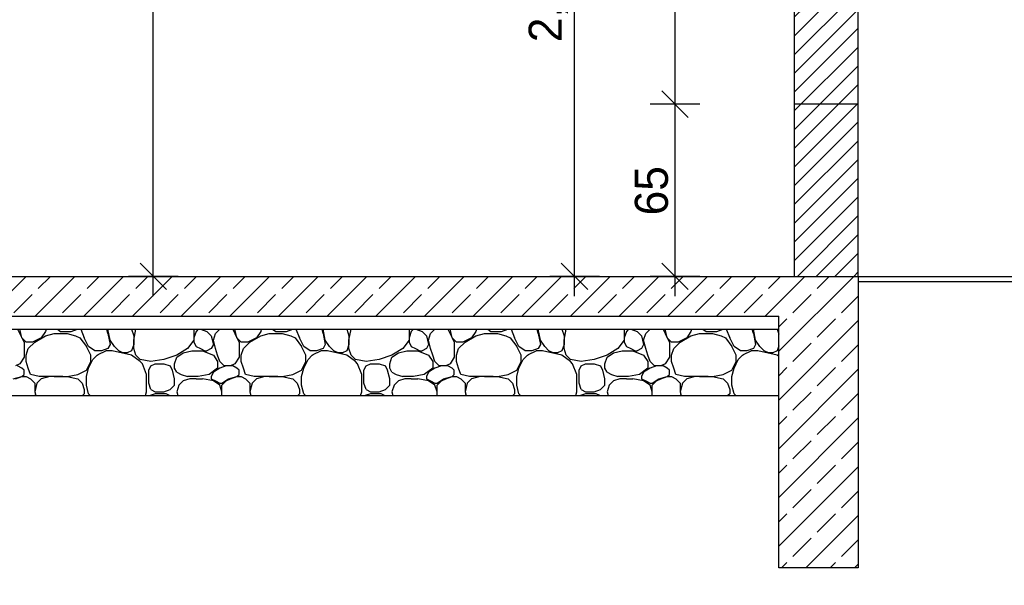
# Model space of a CAD drawing. Extents: x -73 to 359, y -4 to 85.
# Tile 71 of 149: x 71.43 to 75.14, y -0.13 to 2. Entities that reach past the tile are written whole.
import ezdxf

# ---------------------------------------------------------------- set-up
doc = ezdxf.new("R2010")
doc.units = 0
doc.header["$MEASUREMENT"] = 0
for name, color, linetype in [('P_BM_AUSSEN', 7, 'Continuous'), ('R_TR_BODEN', 7, 'Continuous'), ('R_TR_HIDDEN', 7, 'Continuous'), ('Schraffuren', 7, 'Continuous')]:
    doc.layers.add(name, color=color, linetype=linetype)
doc.styles.add('ERSTELLTER_STIL_1', font='txt')
doc.linetypes.add('Terrainlinie', pattern='A,0,[1,Bl.Nr. 2.0021.Shx,S=0.000793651,R=0,X=0,Y=-0.043301],-0.1,0', length=0.1)
doc.dimstyles.new('ERSTELLTER_STIL__1', dxfattribs={"dimtxt": 0.175, "dimasz": 0.095, "dimexe": 0.18, "dimexo": 0, "dimgap": 0.09, "dimtad": 1, "dimzin": 0, "dimdsep": 46, "dimtxsty": 'ERSTELLTER_STIL_1', "dimblk": 'ARROWHEAD_6', "dimblk1": 'ARROWHEAD_6', "dimblk2": 'ARROWHEAD_6', "dimcen": 0.09, "dimclrd": 7, "dimclre": 7, "dimclrt": 7, "dimadec": 0, "dimazin": 0, "dimtfac": 1, "dimtdec": 4, "dimtmove": 0, "dimatfit": 3, "dimfxl": 0, "dimtolj": 1, "dimtzin": 0, "dimarcsym": 0})
doc.dimstyles.new('ERSTELLTER_STIL__2', dxfattribs={"dimtxt": 0.175, "dimasz": 0.095, "dimexe": 0.18, "dimexo": 0, "dimgap": 0.09, "dimtad": 1, "dimtih": 1, "dimtoh": 1, "dimzin": 0, "dimdsep": 46, "dimtxsty": 'ERSTELLTER_STIL_1', "dimblk": 'ARROWHEAD_6', "dimblk1": 'ARROWHEAD_6', "dimblk2": 'ARROWHEAD_6', "dimcen": 0.09, "dimclrd": 7, "dimclre": 7, "dimclrt": 7, "dimadec": 0, "dimazin": 0, "dimtfac": 1, "dimtdec": 4, "dimtmove": 0, "dimatfit": 3, "dimfxl": 0, "dimtolj": 1, "dimtzin": 0, "dimarcsym": 0})
doc.dimstyles.new('ERSTELLTER_STIL__3', dxfattribs={"dimtxt": 0.125, "dimasz": 0.095, "dimexe": 0.18, "dimexo": 0, "dimgap": 0.09, "dimtad": 1, "dimzin": 0, "dimdsep": 46, "dimtxsty": 'ERSTELLTER_STIL_1', "dimblk": 'ARROWHEAD_6', "dimblk1": 'ARROWHEAD_6', "dimblk2": 'ARROWHEAD_6', "dimcen": 0.09, "dimclrd": 7, "dimclre": 7, "dimclrt": 7, "dimadec": 0, "dimazin": 0, "dimtfac": 1, "dimtdec": 4, "dimtmove": 0, "dimatfit": 3, "dimfxl": 0, "dimtolj": 1, "dimtzin": 0, "dimarcsym": 0})

# ---------------------------------------------------------------- blocks, each defined once
blk = doc.blocks.new('*X26', base_point=(35.9679, 1.0354))
at = {"layer": 'Schraffuren', "linetype": 'Continuous'}
for p, q in [((71.4182, 0.8354), (71.4343, 0.8031)), ((71.4343, 0.8031), (71.4263, 0.8354)), ((71.5237, 0.8275), (71.5075, 0.8031)), ((71.5257, 0.8354), (71.5237, 0.8275)), ((71.5237, 0.8112), (71.5562, 0.8194)), ((71.5562, 0.8194), (71.605, 0.8194)), ((71.5688, 0.8354), (71.5806, 0.8275)), ((71.5806, 0.8275), (71.6212, 0.8275)), ((71.605, 0.8194), (71.6375, 0.8112)), ((71.6212, 0.8275), (71.6449, 0.8354)), ((71.6571, 0.8354), (71.67, 0.8031)), ((71.7594, 0.8194), (71.7554, 0.8354)), ((71.7675, 0.795), (71.7594, 0.8354)), ((71.7594, 0.8194), (71.7675, 0.7787)), ((71.8488, 0.8354), (71.8569, 0.8112)), ((71.8569, 0.795), (71.865, 0.8354)), ((72.0844, 0.8354), (72.0844, 0.795)), ((72.0926, 0.8275), (72.0844, 0.8031)), ((72.1004, 0.8354), (72.0926, 0.8275)), ((72.1095, 0.8354), (72.1332, 0.8275)), ((72.1332, 0.8275), (72.1494, 0.8112)), ((72.1576, 0.795), (72.1657, 0.8194)), ((72.1657, 0.8194), (72.1817, 0.8354)), ((72.2308, 0.8354), (72.2469, 0.8031)), ((72.2469, 0.8031), (72.2389, 0.8354)), ((72.3363, 0.8275), (72.3201, 0.8031)), ((72.3383, 0.8354), (72.3363, 0.8275)), ((72.3363, 0.8112), (72.3688, 0.8194)), ((72.3688, 0.8194), (72.4176, 0.8194)), ((72.3814, 0.8354), (72.3932, 0.8275)), ((72.3932, 0.8275), (72.4338, 0.8275)), ((72.4176, 0.8194), (72.4501, 0.8112)), ((72.4338, 0.8275), (72.4575, 0.8354)), ((72.4697, 0.8354), (72.4826, 0.8031)), ((72.572, 0.8194), (72.568, 0.8354)), ((72.5801, 0.795), (72.572, 0.8354)), ((72.572, 0.8194), (72.5801, 0.7787)), ((72.6614, 0.8354), (72.6695, 0.8112)), ((72.6695, 0.795), (72.6776, 0.8354)), ((72.897, 0.8354), (72.897, 0.795)), ((72.9051, 0.8275), (72.897, 0.8031)), ((72.913, 0.8354), (72.9051, 0.8275)), ((72.9221, 0.8354), (72.9458, 0.8275)), ((72.9458, 0.8275), (72.962, 0.8112)), ((72.9702, 0.795), (72.9783, 0.8194)), ((72.9783, 0.8194), (72.9943, 0.8354)), ((73.0434, 0.8354), (73.0595, 0.8031)), ((73.0595, 0.8031), (73.0515, 0.8354)), ((73.1489, 0.8275), (73.1327, 0.8031)), ((73.1509, 0.8354), (73.1489, 0.8275)), ((73.1489, 0.8112), (73.1814, 0.8194)), ((73.1814, 0.8194), (73.2302, 0.8194)), ((73.194, 0.8354), (73.2058, 0.8275)), ((73.2058, 0.8275), (73.2464, 0.8275)), ((73.2302, 0.8194), (73.2627, 0.8112)), ((73.2464, 0.8275), (73.2701, 0.8354)), ((73.2823, 0.8354), (73.2952, 0.8031)), ((73.3846, 0.8194), (73.3806, 0.8354)), ((73.3927, 0.795), (73.3846, 0.8354)), ((73.3846, 0.8194), (73.3927, 0.7787)), ((73.474, 0.8354), (73.4821, 0.8112)), ((73.4821, 0.795), (73.4902, 0.8354)), ((73.7096, 0.8354), (73.7096, 0.795)), ((73.7177, 0.8275), (73.7096, 0.8031)), ((73.7256, 0.8354), (73.7177, 0.8275)), ((73.7347, 0.8354), (73.7584, 0.8275)), ((73.7584, 0.8275), (73.7746, 0.8112)), ((73.7828, 0.795), (73.7909, 0.8194)), ((73.7909, 0.8194), (73.8069, 0.8354)), ((73.856, 0.8354), (73.8721, 0.8031)), ((73.8721, 0.8031), (73.8641, 0.8354)), ((73.9615, 0.8275), (73.9453, 0.8031)), ((73.9635, 0.8354), (73.9615, 0.8275)), ((73.9615, 0.8112), (73.994, 0.8194)), ((73.994, 0.8194), (74.0428, 0.8194)), ((74.0066, 0.8354), (74.0184, 0.8275)), ((74.0184, 0.8275), (74.059, 0.8275)), ((74.0428, 0.8194), (74.0753, 0.8112)), ((74.059, 0.8275), (74.0827, 0.8354)), ((74.0949, 0.8354), (74.1078, 0.8031)), ((74.1972, 0.8194), (74.1932, 0.8354)), ((74.2053, 0.795), (74.1972, 0.8354)), ((74.1972, 0.8194), (74.2053, 0.7787)), ((74.2866, 0.8354), (74.2929, 0.8167)), ((71.4343, 0.8031), (71.4425, 0.7869)), ((71.4506, 0.7869), (71.4343, 0.8031)), ((71.4425, 0.7869), (71.4425, 0.7625)), ((71.475, 0.7869), (71.4506, 0.7869)), ((71.4587, 0.7625), (71.4831, 0.7869)), ((71.5075, 0.8031), (71.475, 0.7869)), ((71.4831, 0.7869), (71.5237, 0.8112)), ((71.6375, 0.8112), (71.6537, 0.8031)), ((71.6537, 0.8031), (71.6781, 0.7706)), ((71.6863, 0.7706), (71.67, 0.8031)), ((71.7838, 0.7706), (71.7675, 0.795)), ((71.8569, 0.8112), (71.8569, 0.7787)), ((71.8569, 0.7625), (71.8569, 0.795)), ((72.0844, 0.795), (72.06, 0.7625)), ((72.0844, 0.8031), (72.0844, 0.7869)), ((72.0844, 0.7869), (72.0926, 0.7706)), ((72.1494, 0.8112), (72.1576, 0.7787)), ((72.1657, 0.7625), (72.1576, 0.795)), ((72.2469, 0.8031), (72.2551, 0.7869)), ((72.2632, 0.7869), (72.2469, 0.8031)), ((72.2551, 0.7869), (72.2551, 0.7625)), ((72.2876, 0.7869), (72.2632, 0.7869)), ((72.2713, 0.7625), (72.2957, 0.7869)), ((72.3201, 0.8031), (72.2876, 0.7869)), ((72.2957, 0.7869), (72.3363, 0.8112)), ((72.4501, 0.8112), (72.4663, 0.8031)), ((72.4663, 0.8031), (72.4907, 0.7706)), ((72.4988, 0.7706), (72.4826, 0.8031)), ((72.5964, 0.7706), (72.5801, 0.795)), ((72.6695, 0.8112), (72.6695, 0.7787)), ((72.6695, 0.7625), (72.6695, 0.795)), ((72.897, 0.795), (72.8726, 0.7625)), ((72.897, 0.8031), (72.897, 0.7869)), ((72.897, 0.7869), (72.9051, 0.7706)), ((72.962, 0.8112), (72.9702, 0.7787)), ((72.9783, 0.7625), (72.9702, 0.795)), ((73.0595, 0.8031), (73.0677, 0.7869)), ((73.0758, 0.7869), (73.0595, 0.8031)), ((73.0677, 0.7869), (73.0677, 0.7625)), ((73.1002, 0.7869), (73.0758, 0.7869)), ((73.0839, 0.7625), (73.1083, 0.7869)), ((73.1327, 0.8031), (73.1002, 0.7869)), ((73.1083, 0.7869), (73.1489, 0.8112)), ((73.2627, 0.8112), (73.2789, 0.8031)), ((73.2789, 0.8031), (73.3033, 0.7706)), ((73.3114, 0.7706), (73.2952, 0.8031)), ((73.409, 0.7706), (73.3927, 0.795)), ((73.4821, 0.8112), (73.4821, 0.7787)), ((73.4821, 0.7625), (73.4821, 0.795)), ((73.7096, 0.795), (73.6852, 0.7625)), ((73.7096, 0.8031), (73.7096, 0.7869)), ((73.7096, 0.7869), (73.7177, 0.7706)), ((73.7746, 0.8112), (73.7828, 0.7787)), ((73.7909, 0.7625), (73.7828, 0.795)), ((73.8721, 0.8031), (73.8803, 0.7869)), ((73.8884, 0.7869), (73.8721, 0.8031)), ((73.8803, 0.7869), (73.8803, 0.7625)), ((73.9128, 0.7869), (73.8884, 0.7869)), ((73.8965, 0.7625), (73.9209, 0.7869)), ((73.9453, 0.8031), (73.9128, 0.7869)), ((73.9209, 0.7869), (73.9615, 0.8112)), ((74.0753, 0.8112), (74.0915, 0.8031)), ((74.0915, 0.8031), (74.1159, 0.7706)), ((74.124, 0.7706), (74.1078, 0.8031)), ((74.2216, 0.7706), (74.2053, 0.795)), ((71.4425, 0.7625), (71.4425, 0.73)), ((71.4506, 0.7381), (71.4587, 0.7625)), ((71.6944, 0.7381), (71.6781, 0.7706)), ((71.7106, 0.7543), (71.6863, 0.7706)), ((71.7221, 0.7543), (71.7106, 0.7543)), ((71.735, 0.7543), (71.7221, 0.7543)), ((71.7221, 0.7398), (71.7513, 0.7543)), ((71.7594, 0.7625), (71.735, 0.7543)), ((71.7756, 0.7543), (71.7513, 0.7543)), ((71.7675, 0.7787), (71.7594, 0.7625)), ((71.8488, 0.7381), (71.7756, 0.7543)), ((71.8, 0.7543), (71.7838, 0.7706)), ((71.8163, 0.7462), (71.8, 0.7543)), ((71.8325, 0.7462), (71.8163, 0.7462)), ((71.8488, 0.7543), (71.8325, 0.7462)), ((71.8569, 0.7787), (71.8488, 0.7543)), ((71.865, 0.7381), (71.8569, 0.7625)), ((72.06, 0.7625), (72.0194, 0.7381)), ((72.0194, 0.73), (72.0438, 0.7462)), ((72.0438, 0.7462), (72.0763, 0.7543)), ((72.0763, 0.7543), (72.1169, 0.7543)), ((72.0926, 0.7706), (72.1088, 0.7625)), ((72.1088, 0.7625), (72.1251, 0.7543)), ((72.1169, 0.7543), (72.1576, 0.7381)), ((72.1251, 0.7543), (72.1332, 0.7543)), ((72.1494, 0.7625), (72.1332, 0.7543)), ((72.1576, 0.7787), (72.1494, 0.7625)), ((72.1738, 0.7381), (72.1657, 0.7625)), ((72.2551, 0.7625), (72.2551, 0.73)), ((72.2632, 0.7381), (72.2713, 0.7625)), ((72.507, 0.7381), (72.4907, 0.7706)), ((72.5232, 0.7543), (72.4988, 0.7706)), ((72.5347, 0.7543), (72.5232, 0.7543)), ((72.5476, 0.7543), (72.5347, 0.7543)), ((72.5347, 0.7398), (72.5639, 0.7543)), ((72.572, 0.7625), (72.5476, 0.7543)), ((72.5882, 0.7543), (72.5639, 0.7543)), ((72.5801, 0.7787), (72.572, 0.7625)), ((72.6614, 0.7381), (72.5882, 0.7543)), ((72.6126, 0.7543), (72.5964, 0.7706)), ((72.6289, 0.7462), (72.6126, 0.7543)), ((72.6451, 0.7462), (72.6289, 0.7462)), ((72.6614, 0.7543), (72.6451, 0.7462)), ((72.6695, 0.7787), (72.6614, 0.7543)), ((72.6776, 0.7381), (72.6695, 0.7625)), ((72.8726, 0.7625), (72.832, 0.7381)), ((72.832, 0.73), (72.8564, 0.7462)), ((72.8564, 0.7462), (72.8889, 0.7543)), ((72.8889, 0.7543), (72.9295, 0.7543)), ((72.9051, 0.7706), (72.9214, 0.7625)), ((72.9214, 0.7625), (72.9377, 0.7543)), ((72.9295, 0.7543), (72.9702, 0.7381)), ((72.9377, 0.7543), (72.9458, 0.7543)), ((72.962, 0.7625), (72.9458, 0.7543)), ((72.9702, 0.7787), (72.962, 0.7625)), ((72.9864, 0.7381), (72.9783, 0.7625)), ((73.0677, 0.7625), (73.0677, 0.73)), ((73.0758, 0.7381), (73.0839, 0.7625)), ((73.3196, 0.7381), (73.3033, 0.7706)), ((73.3358, 0.7543), (73.3114, 0.7706)), ((73.3473, 0.7543), (73.3358, 0.7543)), ((73.3602, 0.7543), (73.3473, 0.7543)), ((73.3473, 0.7398), (73.3765, 0.7543)), ((73.3846, 0.7625), (73.3602, 0.7543)), ((73.4008, 0.7543), (73.3765, 0.7543)), ((73.3927, 0.7787), (73.3846, 0.7625)), ((73.474, 0.7381), (73.4008, 0.7543)), ((73.4252, 0.7543), (73.409, 0.7706)), ((73.4415, 0.7462), (73.4252, 0.7543)), ((73.4577, 0.7462), (73.4415, 0.7462)), ((73.474, 0.7543), (73.4577, 0.7462)), ((73.4821, 0.7787), (73.474, 0.7543)), ((73.4902, 0.7381), (73.4821, 0.7625)), ((73.6852, 0.7625), (73.6446, 0.7381)), ((73.6446, 0.73), (73.669, 0.7462)), ((73.669, 0.7462), (73.7015, 0.7543)), ((73.7015, 0.7543), (73.7421, 0.7543)), ((73.7177, 0.7706), (73.734, 0.7625)), ((73.734, 0.7625), (73.7502, 0.7543)), ((73.7421, 0.7543), (73.7828, 0.7381)), ((73.7502, 0.7543), (73.7584, 0.7543)), ((73.7746, 0.7625), (73.7584, 0.7543)), ((73.7828, 0.7787), (73.7746, 0.7625)), ((73.799, 0.7381), (73.7909, 0.7625)), ((73.8803, 0.7625), (73.8803, 0.73)), ((73.8884, 0.7381), (73.8965, 0.7625)), ((74.1322, 0.7381), (74.1159, 0.7706)), ((74.1484, 0.7543), (74.124, 0.7706)), ((74.1599, 0.7543), (74.1484, 0.7543)), ((74.1728, 0.7543), (74.1599, 0.7543)), ((74.1599, 0.7398), (74.1891, 0.7543)), ((74.1972, 0.7625), (74.1728, 0.7543)), ((74.2134, 0.7543), (74.1891, 0.7543)), ((74.2053, 0.7787), (74.1972, 0.7625)), ((74.2866, 0.7381), (74.2134, 0.7543)), ((74.2378, 0.7543), (74.2216, 0.7706)), ((74.2541, 0.7462), (74.2378, 0.7543)), ((74.2703, 0.7462), (74.2541, 0.7462)), ((74.2866, 0.7543), (74.2703, 0.7462)), ((74.2929, 0.7733), (74.2866, 0.7543)), ((71.4425, 0.73), (71.4262, 0.7056)), ((71.4506, 0.7137), (71.4506, 0.7381)), ((71.4587, 0.6893), (71.4506, 0.7137)), ((71.6781, 0.6812), (71.6944, 0.7137)), ((71.6863, 0.6893), (71.7025, 0.7218)), ((71.6944, 0.7137), (71.6944, 0.7381)), ((71.7025, 0.7218), (71.7188, 0.7381)), ((71.7188, 0.7381), (71.7221, 0.7398)), ((71.8813, 0.7137), (71.8488, 0.7381)), ((71.8813, 0.7218), (71.865, 0.7381)), ((71.9219, 0.7137), (71.8813, 0.7218)), ((71.8894, 0.7056), (71.8813, 0.7137)), ((71.9707, 0.7218), (71.9219, 0.7137)), ((72.0194, 0.7381), (71.9707, 0.7218)), ((72.0113, 0.7056), (72.0194, 0.73)), ((72.1576, 0.7381), (72.1738, 0.7137)), ((72.1819, 0.7137), (72.1738, 0.7381)), ((72.1738, 0.7137), (72.1738, 0.6893)), ((72.1982, 0.6975), (72.1819, 0.7137)), ((72.2551, 0.73), (72.2388, 0.7056)), ((72.2632, 0.7137), (72.2632, 0.7381)), ((72.2713, 0.6893), (72.2632, 0.7137)), ((72.4907, 0.6812), (72.507, 0.7137)), ((72.4988, 0.6893), (72.5151, 0.7218)), ((72.507, 0.7137), (72.507, 0.7381)), ((72.5151, 0.7218), (72.5314, 0.7381)), ((72.5314, 0.7381), (72.5347, 0.7398)), ((72.6939, 0.7137), (72.6614, 0.7381)), ((72.6939, 0.7218), (72.6776, 0.7381)), ((72.7345, 0.7137), (72.6939, 0.7218)), ((72.702, 0.7056), (72.6939, 0.7137)), ((72.7833, 0.7218), (72.7345, 0.7137)), ((72.832, 0.7381), (72.7833, 0.7218)), ((72.8239, 0.7056), (72.832, 0.73)), ((72.9702, 0.7381), (72.9864, 0.7137)), ((72.9945, 0.7137), (72.9864, 0.7381)), ((72.9864, 0.7137), (72.9864, 0.6893)), ((73.0108, 0.6975), (72.9945, 0.7137)), ((73.0677, 0.73), (73.0514, 0.7056)), ((73.0758, 0.7137), (73.0758, 0.7381)), ((73.0839, 0.6893), (73.0758, 0.7137)), ((73.3033, 0.6812), (73.3196, 0.7137)), ((73.3114, 0.6893), (73.3277, 0.7218)), ((73.3196, 0.7137), (73.3196, 0.7381)), ((73.3277, 0.7218), (73.344, 0.7381)), ((73.344, 0.7381), (73.3473, 0.7398)), ((73.5065, 0.7137), (73.474, 0.7381)), ((73.5065, 0.7218), (73.4902, 0.7381)), ((73.5471, 0.7137), (73.5065, 0.7218)), ((73.5146, 0.7056), (73.5065, 0.7137)), ((73.5959, 0.7218), (73.5471, 0.7137)), ((73.6446, 0.7381), (73.5959, 0.7218)), ((73.6365, 0.7056), (73.6446, 0.73)), ((73.7828, 0.7381), (73.799, 0.7137)), ((73.8071, 0.7137), (73.799, 0.7381)), ((73.799, 0.7137), (73.799, 0.6893)), ((73.8234, 0.6975), (73.8071, 0.7137)), ((73.8803, 0.73), (73.864, 0.7056)), ((73.8884, 0.7137), (73.8884, 0.7381)), ((73.8965, 0.6893), (73.8884, 0.7137)), ((74.1159, 0.6812), (74.1322, 0.7137)), ((74.124, 0.6893), (74.1403, 0.7218)), ((74.1322, 0.7137), (74.1322, 0.7381)), ((74.1403, 0.7218), (74.1565, 0.7381)), ((74.1565, 0.7381), (74.1599, 0.7398)), ((74.2929, 0.7334), (74.2866, 0.7381)), ((71.4262, 0.7056), (71.41, 0.6975)), ((71.4343, 0.6893), (71.4181, 0.6975)), ((71.4425, 0.6812), (71.4343, 0.6893)), ((71.4425, 0.665), (71.4425, 0.6812)), ((71.4669, 0.665), (71.4587, 0.6893)), ((71.6456, 0.665), (71.6781, 0.6812)), ((71.6781, 0.6568), (71.6863, 0.6893)), ((71.9057, 0.665), (71.8894, 0.7056)), ((71.9138, 0.6812), (71.9219, 0.6975)), ((71.9138, 0.6325), (71.9138, 0.6812)), ((71.9219, 0.6975), (71.9382, 0.7056)), ((71.9382, 0.7056), (71.9707, 0.7056)), ((71.9707, 0.7056), (71.995, 0.6975)), ((72.0032, 0.6812), (71.995, 0.6975)), ((72.0113, 0.6487), (72.0032, 0.6812)), ((72.0113, 0.6893), (72.0113, 0.7056)), ((72.0194, 0.6731), (72.0113, 0.6893)), ((72.0194, 0.6731), (72.0357, 0.665)), ((72.1738, 0.6893), (72.1413, 0.665)), ((72.1576, 0.6731), (72.1494, 0.6568)), ((72.1819, 0.6893), (72.1576, 0.6731)), ((72.2063, 0.6975), (72.1819, 0.6893)), ((72.2226, 0.6975), (72.1982, 0.6975)), ((72.2307, 0.6975), (72.2063, 0.6975)), ((72.2388, 0.7056), (72.2226, 0.6975)), ((72.2469, 0.6893), (72.2307, 0.6975)), ((72.2551, 0.6812), (72.2469, 0.6893)), ((72.2551, 0.665), (72.2551, 0.6812)), ((72.2794, 0.665), (72.2713, 0.6893)), ((72.4582, 0.665), (72.4907, 0.6812)), ((72.4907, 0.6568), (72.4988, 0.6893)), ((72.7183, 0.665), (72.702, 0.7056)), ((72.7264, 0.6812), (72.7345, 0.6975)), ((72.7264, 0.6325), (72.7264, 0.6812)), ((72.7345, 0.6975), (72.7508, 0.7056)), ((72.7508, 0.7056), (72.7833, 0.7056)), ((72.7833, 0.7056), (72.8076, 0.6975)), ((72.8158, 0.6812), (72.8076, 0.6975)), ((72.8239, 0.6487), (72.8158, 0.6812)), ((72.8239, 0.6893), (72.8239, 0.7056)), ((72.832, 0.6731), (72.8239, 0.6893)), ((72.832, 0.6731), (72.8483, 0.665)), ((72.9864, 0.6893), (72.9539, 0.665)), ((72.9702, 0.6731), (72.962, 0.6568)), ((72.9945, 0.6893), (72.9702, 0.6731)), ((73.0189, 0.6975), (72.9945, 0.6893)), ((73.0352, 0.6975), (73.0108, 0.6975)), ((73.0433, 0.6975), (73.0189, 0.6975)), ((73.0514, 0.7056), (73.0352, 0.6975)), ((73.0595, 0.6893), (73.0433, 0.6975)), ((73.0677, 0.6812), (73.0595, 0.6893)), ((73.0677, 0.665), (73.0677, 0.6812)), ((73.092, 0.665), (73.0839, 0.6893)), ((73.2708, 0.665), (73.3033, 0.6812)), ((73.3033, 0.6568), (73.3114, 0.6893)), ((73.5308, 0.665), (73.5146, 0.7056)), ((73.539, 0.6812), (73.5471, 0.6975)), ((73.539, 0.6325), (73.539, 0.6812)), ((73.5471, 0.6975), (73.5634, 0.7056)), ((73.5634, 0.7056), (73.5959, 0.7056)), ((73.5959, 0.7056), (73.6202, 0.6975)), ((73.6284, 0.6812), (73.6202, 0.6975)), ((73.6365, 0.6487), (73.6284, 0.6812)), ((73.6365, 0.6893), (73.6365, 0.7056)), ((73.6446, 0.6731), (73.6365, 0.6893)), ((73.6446, 0.6731), (73.6609, 0.665)), ((73.799, 0.6893), (73.7665, 0.665)), ((73.7828, 0.6731), (73.7746, 0.6568)), ((73.8071, 0.6893), (73.7828, 0.6731)), ((73.8315, 0.6975), (73.8071, 0.6893)), ((73.8478, 0.6975), (73.8234, 0.6975)), ((73.8559, 0.6975), (73.8315, 0.6975)), ((73.864, 0.7056), (73.8478, 0.6975)), ((73.8721, 0.6893), (73.8559, 0.6975)), ((73.8803, 0.6812), (73.8721, 0.6893)), ((73.8803, 0.665), (73.8803, 0.6812)), ((73.9046, 0.665), (73.8965, 0.6893)), ((74.0834, 0.665), (74.1159, 0.6812)), ((74.1159, 0.6568), (74.124, 0.6893)), ((71.4018, 0.6487), (71.4343, 0.6568)), ((71.41, 0.6487), (71.4343, 0.6568)), ((71.4343, 0.6568), (71.4425, 0.665)), ((71.4343, 0.6568), (71.4506, 0.6568)), ((71.4506, 0.6568), (71.4669, 0.6487)), ((71.4994, 0.6568), (71.4669, 0.665)), ((71.4669, 0.6487), (71.4831, 0.6325)), ((71.4831, 0.6325), (71.4831, 0.6)), ((71.4912, 0.6325), (71.4831, 0.6)), ((71.5075, 0.6487), (71.4912, 0.6325)), ((71.5562, 0.6568), (71.4994, 0.6568)), ((71.54, 0.6568), (71.5075, 0.6487)), ((71.5887, 0.6568), (71.54, 0.6568)), ((71.5562, 0.6568), (71.605, 0.6568)), ((71.605, 0.6568), (71.6456, 0.665)), ((71.605, 0.6568), (71.6456, 0.6487)), ((71.6456, 0.6487), (71.6619, 0.6325)), ((71.6619, 0.6325), (71.67, 0.6081)), ((71.6781, 0.6243), (71.6781, 0.6568)), ((71.9057, 0.6325), (71.9057, 0.665)), ((71.9057, 0.6), (71.9057, 0.6325)), ((71.9219, 0.6081), (71.9138, 0.6325)), ((72.0113, 0.6243), (72.0113, 0.6487)), ((72.0438, 0.6406), (72.0275, 0.6243)), ((72.0357, 0.665), (72.06, 0.6568)), ((72.0682, 0.6487), (72.0438, 0.6406)), ((72.1007, 0.6568), (72.06, 0.6568)), ((72.0926, 0.6487), (72.0682, 0.6487)), ((72.0926, 0.6487), (72.1169, 0.6487)), ((72.1413, 0.665), (72.1007, 0.6568)), ((72.1576, 0.6406), (72.1169, 0.6487)), ((72.1494, 0.6568), (72.1494, 0.6487)), ((72.1494, 0.6487), (72.1657, 0.6406)), ((72.1819, 0.6243), (72.1576, 0.6406)), ((72.1657, 0.6406), (72.1819, 0.6325)), ((72.1819, 0.6325), (72.1901, 0.6325)), ((72.1901, 0.6325), (72.2144, 0.6487)), ((72.1901, 0.6243), (72.2063, 0.6406)), ((72.2063, 0.6406), (72.2226, 0.6487)), ((72.2144, 0.6487), (72.2469, 0.6568)), ((72.2226, 0.6487), (72.2469, 0.6568)), ((72.2469, 0.6568), (72.2551, 0.665)), ((72.2469, 0.6568), (72.2632, 0.6568)), ((72.2632, 0.6568), (72.2794, 0.6487)), ((72.312, 0.6568), (72.2794, 0.665)), ((72.2794, 0.6487), (72.2957, 0.6325)), ((72.2957, 0.6325), (72.2957, 0.6)), ((72.3038, 0.6325), (72.2957, 0.6)), ((72.3201, 0.6487), (72.3038, 0.6325)), ((72.3688, 0.6568), (72.312, 0.6568)), ((72.3526, 0.6568), (72.3201, 0.6487)), ((72.4013, 0.6568), (72.3526, 0.6568)), ((72.3688, 0.6568), (72.4176, 0.6568)), ((72.4176, 0.6568), (72.4582, 0.665)), ((72.4176, 0.6568), (72.4582, 0.6487)), ((72.4582, 0.6487), (72.4745, 0.6325)), ((72.4745, 0.6325), (72.4826, 0.6081)), ((72.4907, 0.6243), (72.4907, 0.6568)), ((72.7183, 0.6325), (72.7183, 0.665)), ((72.7183, 0.6), (72.7183, 0.6325)), ((72.7345, 0.6081), (72.7264, 0.6325)), ((72.8239, 0.6243), (72.8239, 0.6487)), ((72.8564, 0.6406), (72.8401, 0.6243)), ((72.8483, 0.665), (72.8726, 0.6568)), ((72.8808, 0.6487), (72.8564, 0.6406)), ((72.9133, 0.6568), (72.8726, 0.6568)), ((72.9051, 0.6487), (72.8808, 0.6487)), ((72.9051, 0.6487), (72.9295, 0.6487)), ((72.9539, 0.665), (72.9133, 0.6568)), ((72.9702, 0.6406), (72.9295, 0.6487)), ((72.962, 0.6568), (72.962, 0.6487)), ((72.962, 0.6487), (72.9783, 0.6406)), ((72.9945, 0.6243), (72.9702, 0.6406)), ((72.9783, 0.6406), (72.9945, 0.6325)), ((72.9945, 0.6325), (73.0027, 0.6325)), ((73.0027, 0.6325), (73.027, 0.6487)), ((73.0027, 0.6243), (73.0189, 0.6406)), ((73.0189, 0.6406), (73.0352, 0.6487)), ((73.027, 0.6487), (73.0595, 0.6568)), ((73.0352, 0.6487), (73.0595, 0.6568)), ((73.0595, 0.6568), (73.0677, 0.665)), ((73.0595, 0.6568), (73.0758, 0.6568)), ((73.0758, 0.6568), (73.092, 0.6487)), ((73.1245, 0.6568), (73.092, 0.665)), ((73.092, 0.6487), (73.1083, 0.6325)), ((73.1083, 0.6325), (73.1083, 0.6)), ((73.1164, 0.6325), (73.1083, 0.6)), ((73.1327, 0.6487), (73.1164, 0.6325)), ((73.1814, 0.6568), (73.1245, 0.6568)), ((73.1652, 0.6568), (73.1327, 0.6487)), ((73.2139, 0.6568), (73.1652, 0.6568)), ((73.1814, 0.6568), (73.2302, 0.6568)), ((73.2302, 0.6568), (73.2708, 0.665)), ((73.2302, 0.6568), (73.2708, 0.6487)), ((73.2708, 0.6487), (73.2871, 0.6325)), ((73.2871, 0.6325), (73.2952, 0.6081)), ((73.3033, 0.6243), (73.3033, 0.6568)), ((73.5308, 0.6325), (73.5308, 0.665)), ((73.5308, 0.6), (73.5308, 0.6325)), ((73.5471, 0.6081), (73.539, 0.6325)), ((73.6365, 0.6243), (73.6365, 0.6487)), ((73.669, 0.6406), (73.6527, 0.6243)), ((73.6609, 0.665), (73.6852, 0.6568)), ((73.6934, 0.6487), (73.669, 0.6406)), ((73.7259, 0.6568), (73.6852, 0.6568)), ((73.7177, 0.6487), (73.6934, 0.6487)), ((73.7177, 0.6487), (73.7421, 0.6487)), ((73.7665, 0.665), (73.7259, 0.6568)), ((73.7828, 0.6406), (73.7421, 0.6487)), ((73.7746, 0.6568), (73.7746, 0.6487)), ((73.7746, 0.6487), (73.7909, 0.6406)), ((73.8071, 0.6243), (73.7828, 0.6406)), ((73.7909, 0.6406), (73.8071, 0.6325)), ((73.8071, 0.6325), (73.8153, 0.6325)), ((73.8153, 0.6325), (73.8396, 0.6487)), ((73.8153, 0.6243), (73.8315, 0.6406)), ((73.8315, 0.6406), (73.8478, 0.6487)), ((73.8396, 0.6487), (73.8721, 0.6568)), ((73.8478, 0.6487), (73.8721, 0.6568)), ((73.8721, 0.6568), (73.8803, 0.665)), ((73.8721, 0.6568), (73.8884, 0.6568)), ((73.8884, 0.6568), (73.9046, 0.6487)), ((73.9371, 0.6568), (73.9046, 0.665)), ((73.9046, 0.6487), (73.9209, 0.6325)), ((73.9209, 0.6325), (73.9209, 0.6)), ((73.929, 0.6325), (73.9209, 0.6)), ((73.9453, 0.6487), (73.929, 0.6325)), ((73.994, 0.6568), (73.9371, 0.6568)), ((73.9778, 0.6568), (73.9453, 0.6487)), ((74.0265, 0.6568), (73.9778, 0.6568)), ((73.994, 0.6568), (74.0428, 0.6568)), ((74.0428, 0.6568), (74.0834, 0.665)), ((74.0428, 0.6568), (74.0834, 0.6487)), ((74.0834, 0.6487), (74.0997, 0.6325)), ((74.0997, 0.6325), (74.1078, 0.6081)), ((74.1159, 0.6243), (74.1159, 0.6568)), ((71.4831, 0.6), (71.486, 0.5854)), ((71.4831, 0.6), (71.4867, 0.5854)), ((71.67, 0.6081), (71.67, 0.5918)), ((71.6863, 0.5918), (71.6781, 0.6243)), ((71.9008, 0.5854), (71.9057, 0.6)), ((71.9219, 0.6081), (71.9382, 0.6)), ((71.9382, 0.6), (71.9707, 0.6)), ((71.9707, 0.6), (71.995, 0.6081)), ((71.995, 0.6081), (72.0113, 0.6243)), ((72.0275, 0.6243), (72.0194, 0.6)), ((72.0194, 0.6), (72.0231, 0.5854)), ((72.1901, 0.6), (72.1819, 0.6243)), ((72.1901, 0.6), (72.1901, 0.6243)), ((72.1901, 0.5854), (72.1901, 0.6)), ((72.2957, 0.6), (72.2986, 0.5854)), ((72.2957, 0.6), (72.2993, 0.5854)), ((72.4826, 0.6081), (72.4826, 0.5918)), ((72.4988, 0.5918), (72.4907, 0.6243)), ((72.7134, 0.5854), (72.7183, 0.6)), ((72.7345, 0.6081), (72.7508, 0.6)), ((72.7508, 0.6), (72.7833, 0.6)), ((72.7833, 0.6), (72.8076, 0.6081)), ((72.8076, 0.6081), (72.8239, 0.6243)), ((72.8401, 0.6243), (72.832, 0.6)), ((72.832, 0.6), (72.8357, 0.5854)), ((73.0027, 0.6), (72.9945, 0.6243)), ((73.0027, 0.6), (73.0027, 0.6243)), ((73.0027, 0.5854), (73.0027, 0.6)), ((73.1083, 0.6), (73.1112, 0.5854)), ((73.1083, 0.6), (73.1119, 0.5854)), ((73.2952, 0.6081), (73.2952, 0.5918)), ((73.3114, 0.5918), (73.3033, 0.6243)), ((73.526, 0.5854), (73.5308, 0.6)), ((73.5471, 0.6081), (73.5634, 0.6)), ((73.5634, 0.6), (73.5959, 0.6)), ((73.5959, 0.6), (73.6202, 0.6081)), ((73.6202, 0.6081), (73.6365, 0.6243)), ((73.6527, 0.6243), (73.6446, 0.6)), ((73.6446, 0.6), (73.6483, 0.5854)), ((73.8153, 0.6), (73.8071, 0.6243)), ((73.8153, 0.6), (73.8153, 0.6243)), ((73.8153, 0.5854), (73.8153, 0.6)), ((73.9209, 0.6), (73.9238, 0.5854)), ((73.9209, 0.6), (73.9245, 0.5854)), ((74.1078, 0.6081), (74.1078, 0.5918)), ((74.124, 0.5918), (74.1159, 0.6243)), ((71.67, 0.5918), (71.6635, 0.5854)), ((71.6927, 0.5854), (71.6863, 0.5918)), ((71.9382, 0.5918), (71.9188, 0.5854)), ((71.9788, 0.5918), (71.9382, 0.5918)), ((71.9917, 0.5854), (71.9788, 0.5918)), ((72.4826, 0.5918), (72.4761, 0.5854)), ((72.5053, 0.5854), (72.4988, 0.5918)), ((72.7508, 0.5918), (72.7314, 0.5854)), ((72.7914, 0.5918), (72.7508, 0.5918)), ((72.8043, 0.5854), (72.7914, 0.5918)), ((73.2952, 0.5918), (73.2887, 0.5854)), ((73.3179, 0.5854), (73.3114, 0.5918)), ((73.5634, 0.5918), (73.544, 0.5854)), ((73.604, 0.5918), (73.5634, 0.5918)), ((73.6169, 0.5854), (73.604, 0.5918)), ((74.1078, 0.5918), (74.1013, 0.5854)), ((74.1305, 0.5854), (74.124, 0.5918))]:
    blk.add_line(p, q, dxfattribs=at)
blk = doc.blocks.new('Schraffur_2_5', base_point=(35.9679, 1.0354))
at = {"layer": 'Schraffuren', "color": 255, "linetype": 'Continuous', "lineweight": 18}
for p, q in [((74.2929, 0.8354), (68.9029, 0.8354)), ((74.2929, 0.5854), (74.2929, 0.8354)), ((68.9029, 0.5854), (74.2929, 0.5854))]:
    blk.add_line(p, q, dxfattribs=at)
at = {"layer": 'Schraffuren', "linetype": 'Continuous'}
blk.add_blockref('*X26', (35.9679, 1.0354), dxfattribs=at)
blk = doc.blocks.new('*D29', base_point=(35.9679, 1.0354))
at = {"layer": 'P_BM_AUSSEN', "linetype": 'Continuous'}
for p, q in [((67.6695, 4.0354), (67.6695, 4.1104)), ((67.7195, 3.9854), (67.6195, 4.0854)), ((67.7633, 4.0354), (67.5758, 4.0354)), ((67.6695, 3.5354), (67.6695, 4.0354)), ((67.6195, 3.5854), (67.7195, 3.4854)), ((67.7633, 3.5354), (67.5758, 3.5354))]:
    blk.add_line(p, q, dxfattribs=at)
at = {"layer": 'P_BM_AUSSEN', "char_height": 0.175, "attachment_point": 7, "rotation": 90, "style": 'ERSTELLTER_STIL_1'}
for s, insert in [('{50}', (67.6345, 3.6526)), ('{37\\A1{\\H0.7x;\\S5^  ;}}', (67.5775, 2.7571)), ('{2,12\\A1{\\H0.7x;\\S5^  ;}}', (67.6085, 1.6446))]:
    blk.add_mtext(s, dxfattribs=dict(at, insert=insert))
blk = doc.blocks.new('ARROWHEAD_6')
at = {"color": 0, "linetype": 'Continuous', "lineweight": 0}
for p, q in [((-0.5, -0.5), (0.5, 0.5)), ((0, 0), (-1, 0))]:
    blk.add_line(p, q, dxfattribs=at)
blk = doc.blocks.new('*D30', base_point=(35.9679, 1.0354))
at = {"layer": 'P_BM_AUSSEN', "linetype": 'Continuous'}
for p, q in [((71.9308, 3.5354), (71.9308, 3.6104)), ((71.9808, 3.4854), (71.8808, 3.5854)), ((72.0245, 3.5354), (71.837, 3.5354)), ((71.9308, 1.0354), (71.9308, 3.5354)), ((71.8808, 1.0854), (71.9808, 0.9854)), ((72.0245, 1.0354), (71.837, 1.0354)), ((71.9308, 0.9604), (71.9308, 1.0354))]:
    blk.add_line(p, q, dxfattribs=at)
at = {"layer": 'P_BM_AUSSEN', "insert": (71.8958, 2.0526), "char_height": 0.175, "attachment_point": 7, "rotation": 90, "style": 'ERSTELLTER_STIL_1'}
blk.add_mtext('{2,50}', dxfattribs=at)
blk = doc.blocks.new('*D31', base_point=(35.9679, 1.0354))
at = {"layer": 'P_BM_AUSSEN', "linetype": 'Continuous'}
for p, q in [((66.9701, 4.0354), (66.9701, 4.1104)), ((67.0201, 3.9854), (66.9201, 4.0854)), ((67.0638, 4.0354), (66.8763, 4.0354)), ((66.9701, 1.0354), (66.9701, 4.0354)), ((66.9201, 1.0854), (67.0201, 0.9854)), ((67.0638, 1.0354), (66.8763, 1.0354)), ((66.9701, 0.9604), (66.9701, 1.0354))]:
    blk.add_line(p, q, dxfattribs=at)
at = {"layer": 'P_BM_AUSSEN', "insert": (66.9351, 2.3026), "char_height": 0.175, "attachment_point": 7, "rotation": 90, "style": 'ERSTELLTER_STIL_1'}
blk.add_mtext('{3,00}', dxfattribs=at)
blk = doc.blocks.new('*D32', base_point=(35.9679, 1.0354))
at = {"layer": 'P_BM_AUSSEN', "linetype": 'Continuous'}
for p, q in [((68.6029, -1.1584), (68.6029, -0.9709)), ((74.5929, -1.1584), (74.5929, -0.9709)), ((68.6529, -1.0146), (68.5529, -1.1146)), ((74.5429, -1.1146), (74.6429, -1.0146)), ((68.5279, -1.0646), (68.6029, -1.0646)), ((68.6029, -1.0646), (74.5929, -1.0646)), ((74.5929, -1.0646), (74.6679, -1.0646))]:
    blk.add_line(p, q, dxfattribs=at)
at = {"layer": 'P_BM_AUSSEN', "insert": (71.3651, -1.0296), "char_height": 0.175, "attachment_point": 7, "style": 'ERSTELLTER_STIL_1'}
blk.add_mtext('{5,99}', dxfattribs=at)
blk = doc.blocks.new('*D33', base_point=(35.9679, 1.0354))
at = {"layer": 'P_BM_AUSSEN', "linetype": 'Continuous'}
for p, q in [((73.8512, 1.7354), (73.9512, 1.6354)), ((73.995, 1.6854), (73.8075, 1.6854)), ((73.9012, 1.0354), (73.9012, 1.6854)), ((73.8512, 1.0854), (73.9512, 0.9854)), ((73.995, 1.0354), (73.8075, 1.0354)), ((73.9012, 0.9604), (73.9012, 1.0354))]:
    blk.add_line(p, q, dxfattribs=at)
at = {"layer": 'P_BM_AUSSEN', "char_height": 0.125, "attachment_point": 7, "rotation": 90, "style": 'ERSTELLTER_STIL_1'}
for s, insert in [('{1,45}', (73.8762, 2.2441)), ('{65}', (73.8762, 1.2655))]:
    blk.add_mtext(s, dxfattribs=dict(at, insert=insert))
blk = doc.blocks.new('*D34', base_point=(35.9679, 1.0354))
at = {"layer": 'P_BM_AUSSEN', "linetype": 'Continuous'}
for p, q in [((73.9012, 3.1354), (73.9012, 3.2104)), ((73.9512, 3.0854), (73.8512, 3.1854)), ((73.995, 3.1354), (73.8075, 3.1354)), ((73.9012, 1.6854), (73.9012, 3.1354)), ((73.8512, 1.7354), (73.9512, 1.6354)), ((73.995, 1.6854), (73.8075, 1.6854))]:
    blk.add_line(p, q, dxfattribs=at)
at = {"layer": 'P_BM_AUSSEN', "char_height": 0.125, "attachment_point": 7, "rotation": 90, "style": 'ERSTELLTER_STIL_1'}
for s, insert in [('{1,45}', (73.8762, 2.2441)), ('{65}', (73.8762, 1.2655))]:
    blk.add_mtext(s, dxfattribs=dict(at, insert=insert))
blk = doc.blocks.new('*D35', base_point=(35.9679, 1.0354))
at = {"layer": 'P_BM_AUSSEN', "linetype": 'Continuous'}
for p, q in [((73.5218, 3.1354), (73.5218, 3.2104)), ((73.5718, 3.0854), (73.4718, 3.1854)), ((73.6155, 3.1354), (73.428, 3.1354)), ((73.5218, 1.0354), (73.5218, 3.1354)), ((73.4718, 1.0854), (73.5718, 0.9854)), ((73.6155, 1.0354), (73.428, 1.0354)), ((73.5218, 0.9604), (73.5218, 1.0354))]:
    blk.add_line(p, q, dxfattribs=at)
at = {"layer": 'P_BM_AUSSEN', "insert": (73.4968, 1.9191), "char_height": 0.125, "attachment_point": 7, "rotation": 90, "style": 'ERSTELLTER_STIL_1'}
blk.add_mtext('{2,10}', dxfattribs=at)

msp = doc.modelspace()

# ---------------------------------------------------------------- hatches: boundary and pattern name
at = {"layer": 'Schraffuren', "linetype": 'Continuous'}
h = msp.add_hatch(dxfattribs=at)
h.set_pattern_fill('MW_HLZ_0005', color=256, style=0, pattern_type=2)
h.set_pattern_definition([(45, (35.96788, 1.035375), (-0.03535534, 0.03535534), [])])
h.paths.add_polyline_path([(74.353, 3.7083), (74.3529, 3.7081), (74.3529, 3.6906), (74.4679, 3.6929), (74.4679, 3.5929), (74.3529, 3.5906), (74.3529, 1.0354), (74.5929, 1.0354), (74.5929, 4.0354), (74.3529, 4.0354), (74.3529, 4.0354), (74.3529, 4.0354)], flags=0)
h = msp.add_hatch(dxfattribs=at)
h.set_pattern_fill('Beton__Stahlbeton_0005', color=256, style=0, pattern_type=2)
h.set_pattern_definition([(45, (35.96788, 1.03538), (-0.0919239, 0.0919239), []), (45, (35.92192, 1.08134), (-0.0919239, 0.0919239), [0.0975, -0.0325])])
h.paths.add_polyline_path([(74.5929, -0.0646), (74.5929, 1.0354), (68.6029, 1.0354), (68.6029, -0.0646), (68.9029, -0.0646), (68.9029, 0.8854), (74.2929, 0.8854), (74.2929, -0.0646)], flags=0)

# ---------------------------------------------------------------- linework, layer by layer
at = {"layer": 'R_TR_BODEN', "linetype": 'Continuous'}
msp.add_line((74.5929, 1.0354), (78.8636, 1.0354), dxfattribs=at)
at = {"layer": 'R_TR_BODEN', "linetype": 'Terrainlinie'}
msp.add_line((74.5929, 1.0154), (78.8636, 1.0154), dxfattribs=at)
at = {"layer": 'R_TR_HIDDEN', "linetype": 'Continuous'}
for p, q in [((74.5929, 1.0354), (74.5929, 4.0354)), ((74.3529, 1.0354), (74.3529, 3.5906)), ((74.5929, 1.6854), (74.3529, 1.6854)), ((68.6029, 1.0354), (74.5929, 1.0354)), ((74.5929, 1.0354), (74.5929, -0.0646)), ((68.9029, 0.8854), (74.2929, 0.8854)), ((74.2929, -0.0646), (74.2929, 0.8854)), ((68.9029, 0.8354), (74.2929, 0.8354)), ((68.9029, 0.5854), (74.2929, 0.5854)), ((74.5929, -0.0646), (74.2929, -0.0646))]:
    msp.add_line(p, q, dxfattribs=at)
at = {"layer": 'Schraffuren', "color": 255, "linetype": 'Continuous', "lineweight": 18, "flags": 128}
for points in [[(74.353, 3.7083), (74.3529, 3.7081), (74.3529, 3.6906), (74.4679, 3.6929), (74.4679, 3.5929), (74.3529, 3.5906), (74.3529, 1.0354), (74.5929, 1.0354), (74.5929, 4.0354), (74.3529, 4.0354), (74.3529, 4.0354), (74.3529, 4.0354)], [(74.5929, -0.0646), (74.5929, 1.0354), (68.6029, 1.0354), (68.6029, -0.0646), (68.9029, -0.0646), (68.9029, 0.8854), (74.2929, 0.8854), (74.2929, -0.0646)]]:
    msp.add_lwpolyline(points, close=True, dxfattribs=at)

# ---------------------------------------------------------------- block references
at = {"layer": 'Schraffuren', "linetype": 'Continuous'}
msp.add_blockref('Schraffur_2_5', (35.9679, 1.0354), dxfattribs=at)

# ---------------------------------------------------------------- dimensions: what is measured, and where the dimension line sits
at = {"layer": 'P_BM_AUSSEN', "linetype": 'Continuous'}
for base, p1, p2, dimstyle, picture, middle in [((66.9701, 1.0354), (68.9837, 1.0354), (74.5929, 4.0354), 'ERSTELLTER_STIL__1', '*D31', (66.8476, 2.5354)), ((67.6695, 1.0354), (68.7936, 3.5354), (74.5929, 4.0354), 'ERSTELLTER_STIL__1', '*D29', (67.547, 3.7838)), ((71.9308, 1.0354), (71.7344, 1.0354), (73.0244, 3.5354), 'ERSTELLTER_STIL__1', '*D30', (71.8083, 2.2854)), ((73.5218, 1.0354), (74.3529, 1.0354), (74.3529, 3.1354), 'ERSTELLTER_STIL__3', '*D35', (73.4343, 2.0854)), ((73.9012, 1.0354), (74.3529, 1.6854), (74.3529, 3.1354), 'ERSTELLTER_STIL__3', '*D34', (73.8137, 2.4104)), ((73.9012, 1.0354), (74.3529, 1.0354), (74.3529, 1.6854), 'ERSTELLTER_STIL__3', '*D33', (73.8137, 1.3592))]:
    dim = msp.add_linear_dim(base=base, p1=p1, p2=p2, angle=90, dimstyle=dimstyle, dxfattribs=at)
    dim.commit()
    dim.dimension.update_dxf_attribs({"geometry": picture, "text_midpoint": middle})
dim = msp.add_linear_dim(base=(68.6029, -1.0646), p1=(68.6029, -0.0646), p2=(74.5929, -0.0646), dimstyle='ERSTELLTER_STIL__2', dxfattribs=at)
dim.commit()
dim.dimension.update_dxf_attribs({"geometry": '*D32', "text_midpoint": (71.5979, -0.9421)})

doc.saveas('drawing.dxf')
